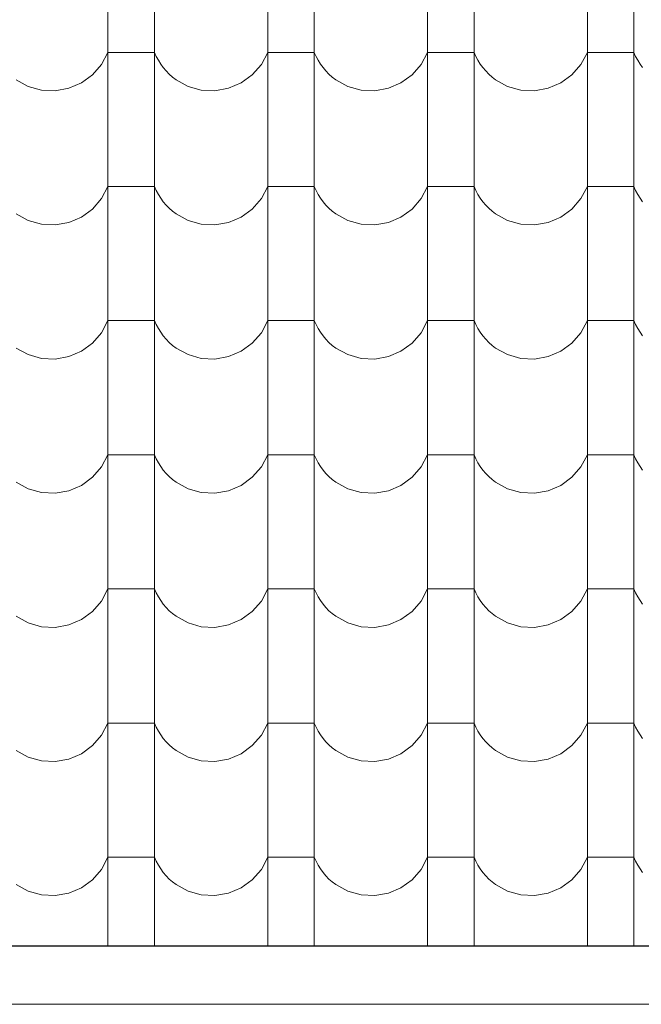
# Model space of a CAD drawing. Header units: millimetres. Extents: x -29624 to 9939, y -6894 to 6495.
# Tile 187 of 243: x 1245 to 1373, y -3588 to -3385. Entities that reach past the tile are written whole.
import ezdxf

# ---------------------------------------------------------------- set-up
doc = ezdxf.new("R2010")
doc.units = ezdxf.units.MM
doc.header["$MEASUREMENT"] = 0
doc.layers.add('810-G Ogólne', color=7, linetype='Continuous')
doc.layers.add('990-D Import IFC', color=7, linetype='Continuous')

# ---------------------------------------------------------------- blocks, each defined once
blk = doc.blocks.new('*X1822', base_point=(515069.4, 47309.9))
at = {"layer": '990-D Import IFC', "color": 251, "linetype": 'Continuous', "lineweight": 13, "true_color": 0x6a6a6a}
for p, q in [((522611.4, -17785.1), (522611.4, -18062.1)), ((522707.5, -17785.1), (522707.5, -18062.1)), ((522941.4, -17785.1), (522941.4, -18062.1)), ((523037.5, -17785.1), (523037.5, -18062.1)), ((523271.4, -17785.1), (523271.4, -18062.1)), ((523367.5, -17785.1), (523367.5, -18062.1)), ((523601.4, -17785.1), (523601.4, -18062.1)), ((523697.5, -17785.1), (523697.5, -18062.1)), ((522598.1, -17918.2), (522611.4, -17893.2)), ((522659.4, -17893.2), (522611.4, -17893.2)), ((522707.5, -17893.2), (522659.4, -17893.2)), ((522707.5, -17893.2), (522711.1, -17901.5)), ((522711.1, -17901.5), (522715.4, -17909.6)), ((522715.4, -17909.6), (522720.2, -17917.3)), ((522928.1, -17918.2), (522941.4, -17893.2)), ((522989.4, -17893.2), (522941.4, -17893.2)), ((523037.5, -17893.2), (522989.4, -17893.2)), ((523037.5, -17893.2), (523041.1, -17901.5)), ((523041.1, -17901.5), (523045.4, -17909.6)), ((523045.4, -17909.6), (523050.2, -17917.3)), ((523258.1, -17918.2), (523271.4, -17893.2)), ((523319.4, -17893.2), (523271.4, -17893.2)), ((523367.5, -17893.2), (523319.4, -17893.2)), ((523367.5, -17893.2), (523371.1, -17901.5)), ((523371.1, -17901.5), (523375.4, -17909.6)), ((523375.4, -17909.6), (523380.2, -17917.3)), ((523588.1, -17918.2), (523601.4, -17893.2)), ((523649.4, -17893.2), (523601.4, -17893.2)), ((523697.5, -17893.2), (523649.4, -17893.2)), ((523697.5, -17893.2), (523701.1, -17901.5)), ((523701.1, -17901.5), (523705.4, -17909.6)), ((523705.4, -17909.6), (523710.2, -17917.3)), ((522579.4, -17939.7), (522598.1, -17918.2)), ((522720.2, -17917.3), (522725.5, -17924.7)), ((522725.5, -17924.7), (522731.4, -17931.6)), ((522909.4, -17939.7), (522928.1, -17918.2)), ((523050.2, -17917.3), (523055.5, -17924.7)), ((523055.5, -17924.7), (523061.4, -17931.6)), ((523239.4, -17939.7), (523258.1, -17918.2)), ((523380.2, -17917.3), (523385.5, -17924.7)), ((523385.5, -17924.7), (523391.4, -17931.6)), ((523569.4, -17939.7), (523588.1, -17918.2)), ((523710.2, -17917.3), (523715.5, -17924.7)), ((522421.9, -17949.7), (522446.7, -17963.4)), ((522556.5, -17956.4), (522579.4, -17939.7)), ((522731.4, -17931.6), (522737.8, -17938.1)), ((522737.8, -17938.1), (522744.6, -17944.2)), ((522744.6, -17944.2), (522751.9, -17949.7)), ((522751.9, -17949.7), (522776.7, -17963.4)), ((522886.5, -17956.4), (522909.4, -17939.7)), ((523061.4, -17931.6), (523067.8, -17938.1)), ((523067.8, -17938.1), (523074.6, -17944.2)), ((523074.6, -17944.2), (523081.9, -17949.7)), ((523081.9, -17949.7), (523106.7, -17963.4)), ((523216.5, -17956.4), (523239.4, -17939.7)), ((523391.4, -17931.6), (523397.8, -17938.1)), ((523397.8, -17938.1), (523404.6, -17944.2)), ((523404.6, -17944.2), (523411.9, -17949.7)), ((523411.9, -17949.7), (523436.7, -17963.4)), ((523546.5, -17956.4), (523569.4, -17939.7)), ((522446.7, -17963.4), (522474.1, -17971.1)), ((522474.1, -17971.1), (522502.4, -17972.5)), ((522502.4, -17972.5), (522530.4, -17967.5)), ((522530.4, -17967.5), (522556.5, -17956.4)), ((522776.7, -17963.4), (522804.1, -17971.1)), ((522804.1, -17971.1), (522832.4, -17972.5)), ((522832.4, -17972.5), (522860.4, -17967.5)), ((522860.4, -17967.5), (522886.5, -17956.4)), ((523106.7, -17963.4), (523134.1, -17971.1)), ((523134.1, -17971.1), (523162.4, -17972.5)), ((523162.4, -17972.5), (523190.4, -17967.5)), ((523190.4, -17967.5), (523216.5, -17956.4)), ((523436.7, -17963.4), (523464.1, -17971.1)), ((523464.1, -17971.1), (523492.4, -17972.5)), ((523492.4, -17972.5), (523520.4, -17967.5)), ((523520.4, -17967.5), (523546.5, -17956.4)), ((522611.4, -18062.1), (522611.4, -18339.1)), ((522707.5, -18062.1), (522707.5, -18339.1)), ((522941.4, -18062.1), (522941.4, -18339.1)), ((523037.5, -18062.1), (523037.5, -18339.1)), ((523271.4, -18062.1), (523271.4, -18339.1)), ((523367.5, -18062.1), (523367.5, -18339.1)), ((523601.4, -18062.1), (523601.4, -18339.1)), ((523697.5, -18062.1), (523697.5, -18339.1)), ((522598.1, -18195.2), (522611.4, -18170.2)), ((522659.4, -18170.2), (522611.4, -18170.2)), ((522707.5, -18170.2), (522659.4, -18170.2)), ((522707.5, -18170.2), (522711.1, -18178.5)), ((522928.1, -18195.2), (522941.4, -18170.2)), ((522989.4, -18170.2), (522941.4, -18170.2)), ((523037.5, -18170.2), (522989.4, -18170.2)), ((523037.5, -18170.2), (523041.1, -18178.5)), ((523258.1, -18195.2), (523271.4, -18170.2)), ((523319.4, -18170.2), (523271.4, -18170.2)), ((523367.5, -18170.2), (523319.4, -18170.2)), ((523367.5, -18170.2), (523371.1, -18178.5)), ((523588.1, -18195.2), (523601.4, -18170.2)), ((523649.4, -18170.2), (523601.4, -18170.2)), ((523697.5, -18170.2), (523649.4, -18170.2)), ((523697.5, -18170.2), (523701.1, -18178.5)), ((522579.4, -18216.7), (522598.1, -18195.2)), ((522711.1, -18178.5), (522715.4, -18186.6)), ((522715.4, -18186.6), (522720.2, -18194.3)), ((522720.2, -18194.3), (522725.5, -18201.7)), ((522909.4, -18216.7), (522928.1, -18195.2)), ((523041.1, -18178.5), (523045.4, -18186.6)), ((523045.4, -18186.6), (523050.2, -18194.3)), ((523050.2, -18194.3), (523055.5, -18201.7)), ((523239.4, -18216.7), (523258.1, -18195.2)), ((523371.1, -18178.5), (523375.4, -18186.6)), ((523375.4, -18186.6), (523380.2, -18194.3)), ((523380.2, -18194.3), (523385.5, -18201.7)), ((523569.4, -18216.7), (523588.1, -18195.2)), ((523701.1, -18178.5), (523705.4, -18186.6)), ((523705.4, -18186.6), (523710.2, -18194.3)), ((523710.2, -18194.3), (523715.5, -18201.7)), ((522725.5, -18201.7), (522731.4, -18208.6)), ((522731.4, -18208.6), (522737.8, -18215.1)), ((522737.8, -18215.1), (522744.6, -18221.2)), ((523055.5, -18201.7), (523061.4, -18208.6)), ((523061.4, -18208.6), (523067.8, -18215.1)), ((523067.8, -18215.1), (523074.6, -18221.2)), ((523385.5, -18201.7), (523391.4, -18208.6)), ((523391.4, -18208.6), (523397.8, -18215.1)), ((523397.8, -18215.1), (523404.6, -18221.2)), ((522421.9, -18226.7), (522446.7, -18240.4)), ((522530.4, -18244.5), (522556.5, -18233.4)), ((522556.5, -18233.4), (522579.4, -18216.7)), ((522744.6, -18221.2), (522751.9, -18226.7)), ((522751.9, -18226.7), (522776.7, -18240.4)), ((522860.4, -18244.5), (522886.5, -18233.4)), ((522886.5, -18233.4), (522909.4, -18216.7)), ((523074.6, -18221.2), (523081.9, -18226.7)), ((523081.9, -18226.7), (523106.7, -18240.4)), ((523190.4, -18244.5), (523216.5, -18233.4)), ((523216.5, -18233.4), (523239.4, -18216.7)), ((523404.6, -18221.2), (523411.9, -18226.7)), ((523411.9, -18226.7), (523436.7, -18240.4)), ((523520.4, -18244.5), (523546.5, -18233.4)), ((523546.5, -18233.4), (523569.4, -18216.7)), ((522446.7, -18240.4), (522474.1, -18248.1)), ((522474.1, -18248.1), (522502.4, -18249.5)), ((522502.4, -18249.5), (522530.4, -18244.5)), ((522776.7, -18240.4), (522804.1, -18248.1)), ((522804.1, -18248.1), (522832.4, -18249.5)), ((522832.4, -18249.5), (522860.4, -18244.5)), ((523106.7, -18240.4), (523134.1, -18248.1)), ((523134.1, -18248.1), (523162.4, -18249.5)), ((523162.4, -18249.5), (523190.4, -18244.5)), ((523436.7, -18240.4), (523464.1, -18248.1)), ((523464.1, -18248.1), (523492.4, -18249.5)), ((523492.4, -18249.5), (523520.4, -18244.5)), ((522611.4, -18339.1), (522611.4, -18616.1)), ((522707.5, -18339.1), (522707.5, -18616.1)), ((522941.4, -18339.1), (522941.4, -18616.1)), ((523037.5, -18339.1), (523037.5, -18616.1)), ((523271.4, -18339.1), (523271.4, -18616.1)), ((523367.5, -18339.1), (523367.5, -18616.1)), ((523601.4, -18339.1), (523601.4, -18616.1)), ((523697.5, -18339.1), (523697.5, -18616.1)), ((522598.1, -18472.2), (522611.4, -18447.2)), ((522659.4, -18447.2), (522611.4, -18447.2)), ((522707.5, -18447.2), (522659.4, -18447.2)), ((522707.5, -18447.2), (522711.1, -18455.5)), ((522711.1, -18455.5), (522715.4, -18463.6)), ((522928.1, -18472.2), (522941.4, -18447.2)), ((522989.4, -18447.2), (522941.4, -18447.2)), ((523037.5, -18447.2), (522989.4, -18447.2)), ((523037.5, -18447.2), (523041.1, -18455.5)), ((523041.1, -18455.5), (523045.4, -18463.6)), ((523258.1, -18472.2), (523271.4, -18447.2)), ((523319.4, -18447.2), (523271.4, -18447.2)), ((523367.5, -18447.2), (523319.4, -18447.2)), ((523367.5, -18447.2), (523371.1, -18455.5)), ((523371.1, -18455.5), (523375.4, -18463.6)), ((523588.1, -18472.2), (523601.4, -18447.2)), ((523649.4, -18447.2), (523601.4, -18447.2)), ((523697.5, -18447.2), (523649.4, -18447.2)), ((523697.5, -18447.2), (523701.1, -18455.5)), ((523701.1, -18455.5), (523705.4, -18463.6)), ((522579.4, -18493.7), (522598.1, -18472.2)), ((522715.4, -18463.6), (522720.2, -18471.3)), ((522720.2, -18471.3), (522725.5, -18478.7)), ((522725.5, -18478.7), (522731.4, -18485.6)), ((522909.4, -18493.7), (522928.1, -18472.2)), ((523045.4, -18463.6), (523050.2, -18471.3)), ((523050.2, -18471.3), (523055.5, -18478.7)), ((523055.5, -18478.7), (523061.4, -18485.6)), ((523239.4, -18493.7), (523258.1, -18472.2)), ((523375.4, -18463.6), (523380.2, -18471.3)), ((523380.2, -18471.3), (523385.5, -18478.7)), ((523385.5, -18478.7), (523391.4, -18485.6)), ((523569.4, -18493.7), (523588.1, -18472.2)), ((523705.4, -18463.6), (523710.2, -18471.3)), ((523710.2, -18471.3), (523715.5, -18478.7)), ((522556.5, -18510.4), (522579.4, -18493.7)), ((522731.4, -18485.6), (522737.8, -18492.1)), ((522737.8, -18492.1), (522744.6, -18498.2)), ((522744.6, -18498.2), (522751.9, -18503.7)), ((522886.5, -18510.4), (522909.4, -18493.7)), ((523061.4, -18485.6), (523067.8, -18492.1)), ((523067.8, -18492.1), (523074.6, -18498.2)), ((523074.6, -18498.2), (523081.9, -18503.7)), ((523216.5, -18510.4), (523239.4, -18493.7)), ((523391.4, -18485.6), (523397.8, -18492.1)), ((523397.8, -18492.1), (523404.6, -18498.2)), ((523404.6, -18498.2), (523411.9, -18503.7)), ((523546.5, -18510.4), (523569.4, -18493.7)), ((522421.9, -18503.7), (522446.7, -18517.4)), ((522446.7, -18517.4), (522474.1, -18525.1)), ((522530.4, -18521.5), (522556.5, -18510.4)), ((522751.9, -18503.7), (522776.7, -18517.4)), ((522776.7, -18517.4), (522804.1, -18525.1)), ((522860.4, -18521.5), (522886.5, -18510.4)), ((523081.9, -18503.7), (523106.7, -18517.4)), ((523106.7, -18517.4), (523134.1, -18525.1)), ((523190.4, -18521.5), (523216.5, -18510.4)), ((523411.9, -18503.7), (523436.7, -18517.4)), ((523436.7, -18517.4), (523464.1, -18525.1)), ((523520.4, -18521.5), (523546.5, -18510.4)), ((522474.1, -18525.1), (522502.4, -18526.5)), ((522502.4, -18526.5), (522530.4, -18521.5)), ((522804.1, -18525.1), (522832.4, -18526.5)), ((522832.4, -18526.5), (522860.4, -18521.5)), ((523134.1, -18525.1), (523162.4, -18526.5)), ((523162.4, -18526.5), (523190.4, -18521.5)), ((523464.1, -18525.1), (523492.4, -18526.5)), ((523492.4, -18526.5), (523520.4, -18521.5)), ((522611.4, -18616.1), (522611.4, -18893.1)), ((522707.5, -18616.1), (522707.5, -18893.1)), ((522941.4, -18616.1), (522941.4, -18893.1)), ((523037.5, -18616.1), (523037.5, -18893.1)), ((523271.4, -18616.1), (523271.4, -18893.1)), ((523367.5, -18616.1), (523367.5, -18893.1)), ((523601.4, -18616.1), (523601.4, -18893.1)), ((523697.5, -18616.1), (523697.5, -18893.1)), ((522598.1, -18749.2), (522611.4, -18724.2)), ((522659.4, -18724.2), (522611.4, -18724.2)), ((522707.5, -18724.2), (522659.4, -18724.2)), ((522707.5, -18724.2), (522711.1, -18732.5)), ((522711.1, -18732.5), (522715.4, -18740.6)), ((522715.4, -18740.6), (522720.2, -18748.3)), ((522928.1, -18749.2), (522941.4, -18724.2)), ((522989.4, -18724.2), (522941.4, -18724.2)), ((523037.5, -18724.2), (522989.4, -18724.2)), ((523037.5, -18724.2), (523041.1, -18732.5)), ((523041.1, -18732.5), (523045.4, -18740.6)), ((523045.4, -18740.6), (523050.2, -18748.3)), ((523258.1, -18749.2), (523271.4, -18724.2)), ((523319.4, -18724.2), (523271.4, -18724.2)), ((523367.5, -18724.2), (523319.4, -18724.2)), ((523367.5, -18724.2), (523371.1, -18732.5)), ((523371.1, -18732.5), (523375.4, -18740.6)), ((523375.4, -18740.6), (523380.2, -18748.3)), ((523588.1, -18749.2), (523601.4, -18724.2)), ((523649.4, -18724.2), (523601.4, -18724.2)), ((523697.5, -18724.2), (523649.4, -18724.2)), ((523697.5, -18724.2), (523701.1, -18732.5)), ((523701.1, -18732.5), (523705.4, -18740.6)), ((523705.4, -18740.6), (523710.2, -18748.3)), ((522579.4, -18770.7), (522598.1, -18749.2)), ((522720.2, -18748.3), (522725.5, -18755.7)), ((522725.5, -18755.7), (522731.4, -18762.6)), ((522731.4, -18762.6), (522737.8, -18769.1)), ((522909.4, -18770.7), (522928.1, -18749.2)), ((523050.2, -18748.3), (523055.5, -18755.7)), ((523055.5, -18755.7), (523061.4, -18762.6)), ((523061.4, -18762.6), (523067.8, -18769.1)), ((523239.4, -18770.7), (523258.1, -18749.2)), ((523380.2, -18748.3), (523385.5, -18755.7)), ((523385.5, -18755.7), (523391.4, -18762.6)), ((523391.4, -18762.6), (523397.8, -18769.1)), ((523569.4, -18770.7), (523588.1, -18749.2)), ((523710.2, -18748.3), (523715.5, -18755.7)), ((522421.9, -18780.7), (522446.7, -18794.4)), ((522556.5, -18787.4), (522579.4, -18770.7)), ((522737.8, -18769.1), (522744.6, -18775.2)), ((522744.6, -18775.2), (522751.9, -18780.7)), ((522751.9, -18780.7), (522776.7, -18794.4)), ((522886.5, -18787.4), (522909.4, -18770.7)), ((523067.8, -18769.1), (523074.6, -18775.2)), ((523074.6, -18775.2), (523081.9, -18780.7)), ((523081.9, -18780.7), (523106.7, -18794.4)), ((523216.5, -18787.4), (523239.4, -18770.7)), ((523397.8, -18769.1), (523404.6, -18775.2)), ((523404.6, -18775.2), (523411.9, -18780.7)), ((523411.9, -18780.7), (523436.7, -18794.4)), ((523546.5, -18787.4), (523569.4, -18770.7)), ((522446.7, -18794.4), (522474.1, -18802.1)), ((522474.1, -18802.1), (522502.4, -18803.5)), ((522502.4, -18803.5), (522530.4, -18798.5)), ((522530.4, -18798.5), (522556.5, -18787.4)), ((522776.7, -18794.4), (522804.1, -18802.1)), ((522804.1, -18802.1), (522832.4, -18803.5)), ((522832.4, -18803.5), (522860.4, -18798.5)), ((522860.4, -18798.5), (522886.5, -18787.4)), ((523106.7, -18794.4), (523134.1, -18802.1)), ((523134.1, -18802.1), (523162.4, -18803.5)), ((523162.4, -18803.5), (523190.4, -18798.5)), ((523190.4, -18798.5), (523216.5, -18787.4)), ((523436.7, -18794.4), (523464.1, -18802.1)), ((523464.1, -18802.1), (523492.4, -18803.5)), ((523492.4, -18803.5), (523520.4, -18798.5)), ((523520.4, -18798.5), (523546.5, -18787.4)), ((522611.4, -18893.1), (522611.4, -19170.1)), ((522707.5, -18893.1), (522707.5, -19170.1)), ((522941.4, -18893.1), (522941.4, -19170.1)), ((523037.5, -18893.1), (523037.5, -19170.1)), ((523271.4, -18893.1), (523271.4, -19170.1)), ((523367.5, -18893.1), (523367.5, -19170.1)), ((523601.4, -18893.1), (523601.4, -19170.1)), ((523697.5, -18893.1), (523697.5, -19170.1)), ((522598.1, -19026.2), (522611.4, -19001.2)), ((522659.4, -19001.2), (522611.4, -19001.2)), ((522707.5, -19001.2), (522659.4, -19001.2)), ((522707.5, -19001.2), (522711.1, -19009.5)), ((522928.1, -19026.2), (522941.4, -19001.2)), ((522989.4, -19001.2), (522941.4, -19001.2)), ((523037.5, -19001.2), (522989.4, -19001.2)), ((523037.5, -19001.2), (523041.1, -19009.5)), ((523258.1, -19026.2), (523271.4, -19001.2)), ((523319.4, -19001.2), (523271.4, -19001.2)), ((523367.5, -19001.2), (523319.4, -19001.2)), ((523367.5, -19001.2), (523371.1, -19009.5)), ((523588.1, -19026.2), (523601.4, -19001.2)), ((523649.4, -19001.2), (523601.4, -19001.2)), ((523697.5, -19001.2), (523649.4, -19001.2)), ((523697.5, -19001.2), (523701.1, -19009.5)), ((522579.4, -19047.7), (522598.1, -19026.2)), ((522711.1, -19009.5), (522715.4, -19017.6)), ((522715.4, -19017.6), (522720.2, -19025.3)), ((522720.2, -19025.3), (522725.5, -19032.7)), ((522909.4, -19047.7), (522928.1, -19026.2)), ((523041.1, -19009.5), (523045.4, -19017.6)), ((523045.4, -19017.6), (523050.2, -19025.3)), ((523050.2, -19025.3), (523055.5, -19032.7)), ((523239.4, -19047.7), (523258.1, -19026.2)), ((523371.1, -19009.5), (523375.4, -19017.6)), ((523375.4, -19017.6), (523380.2, -19025.3)), ((523380.2, -19025.3), (523385.5, -19032.7)), ((523569.4, -19047.7), (523588.1, -19026.2)), ((523701.1, -19009.5), (523705.4, -19017.6)), ((523705.4, -19017.6), (523710.2, -19025.3)), ((523710.2, -19025.3), (523715.5, -19032.7)), ((522556.5, -19064.4), (522579.4, -19047.7)), ((522725.5, -19032.7), (522731.4, -19039.6)), ((522731.4, -19039.6), (522737.8, -19046.1)), ((522737.8, -19046.1), (522744.6, -19052.2)), ((522886.5, -19064.4), (522909.4, -19047.7)), ((523055.5, -19032.7), (523061.4, -19039.6)), ((523061.4, -19039.6), (523067.8, -19046.1)), ((523067.8, -19046.1), (523074.6, -19052.2)), ((523216.5, -19064.4), (523239.4, -19047.7)), ((523385.5, -19032.7), (523391.4, -19039.6)), ((523391.4, -19039.6), (523397.8, -19046.1)), ((523397.8, -19046.1), (523404.6, -19052.2)), ((523546.5, -19064.4), (523569.4, -19047.7)), ((522421.9, -19057.7), (522446.7, -19071.4)), ((522530.4, -19075.5), (522556.5, -19064.4)), ((522744.6, -19052.2), (522751.9, -19057.7)), ((522751.9, -19057.7), (522776.7, -19071.4)), ((522860.4, -19075.5), (522886.5, -19064.4)), ((523074.6, -19052.2), (523081.9, -19057.7)), ((523081.9, -19057.7), (523106.7, -19071.4)), ((523190.4, -19075.5), (523216.5, -19064.4)), ((523404.6, -19052.2), (523411.9, -19057.7)), ((523411.9, -19057.7), (523436.7, -19071.4)), ((523520.4, -19075.5), (523546.5, -19064.4)), ((522446.7, -19071.4), (522474.1, -19079.1)), ((522474.1, -19079.1), (522502.4, -19080.5)), ((522502.4, -19080.5), (522530.4, -19075.5)), ((522776.7, -19071.4), (522804.1, -19079.1)), ((522804.1, -19079.1), (522832.4, -19080.5)), ((522832.4, -19080.5), (522860.4, -19075.5)), ((523106.7, -19071.4), (523134.1, -19079.1)), ((523134.1, -19079.1), (523162.4, -19080.5)), ((523162.4, -19080.5), (523190.4, -19075.5)), ((523436.7, -19071.4), (523464.1, -19079.1)), ((523464.1, -19079.1), (523492.4, -19080.5)), ((523492.4, -19080.5), (523520.4, -19075.5)), ((522611.4, -19170.1), (522611.4, -19447.1)), ((522707.5, -19170.1), (522707.5, -19447.1)), ((522941.4, -19170.1), (522941.4, -19447.1)), ((523037.5, -19170.1), (523037.5, -19447.1)), ((523271.4, -19170.1), (523271.4, -19447.1)), ((523367.5, -19170.1), (523367.5, -19447.1)), ((523601.4, -19170.1), (523601.4, -19447.1)), ((523697.5, -19170.1), (523697.5, -19447.1)), ((522598.1, -19303.2), (522611.4, -19278.2)), ((522659.4, -19278.2), (522611.4, -19278.2)), ((522707.5, -19278.2), (522659.4, -19278.2)), ((522707.5, -19278.2), (522711.1, -19286.5)), ((522711.1, -19286.5), (522715.4, -19294.6)), ((522928.1, -19303.2), (522941.4, -19278.2)), ((522989.4, -19278.2), (522941.4, -19278.2)), ((523037.5, -19278.2), (522989.4, -19278.2)), ((523037.5, -19278.2), (523041.1, -19286.5)), ((523041.1, -19286.5), (523045.4, -19294.6)), ((523258.1, -19303.2), (523271.4, -19278.2)), ((523319.4, -19278.2), (523271.4, -19278.2)), ((523367.5, -19278.2), (523319.4, -19278.2)), ((523367.5, -19278.2), (523371.1, -19286.5)), ((523371.1, -19286.5), (523375.4, -19294.6)), ((523588.1, -19303.2), (523601.4, -19278.2)), ((523649.4, -19278.2), (523601.4, -19278.2)), ((523697.5, -19278.2), (523649.4, -19278.2)), ((523697.5, -19278.2), (523701.1, -19286.5)), ((523701.1, -19286.5), (523705.4, -19294.6)), ((522579.4, -19324.7), (522598.1, -19303.2)), ((522715.4, -19294.6), (522720.2, -19302.3)), ((522720.2, -19302.3), (522725.5, -19309.7)), ((522725.5, -19309.7), (522731.4, -19316.6)), ((522909.4, -19324.7), (522928.1, -19303.2)), ((523045.4, -19294.6), (523050.2, -19302.3)), ((523050.2, -19302.3), (523055.5, -19309.7)), ((523055.5, -19309.7), (523061.4, -19316.6)), ((523239.4, -19324.7), (523258.1, -19303.2)), ((523375.4, -19294.6), (523380.2, -19302.3)), ((523380.2, -19302.3), (523385.5, -19309.7)), ((523385.5, -19309.7), (523391.4, -19316.6)), ((523569.4, -19324.7), (523588.1, -19303.2)), ((523705.4, -19294.6), (523710.2, -19302.3)), ((523710.2, -19302.3), (523715.5, -19309.7)), ((522556.5, -19341.4), (522579.4, -19324.7)), ((522731.4, -19316.6), (522737.8, -19323.1)), ((522737.8, -19323.1), (522744.6, -19329.2)), ((522744.6, -19329.2), (522751.9, -19334.7)), ((522886.5, -19341.4), (522909.4, -19324.7)), ((523061.4, -19316.6), (523067.8, -19323.1)), ((523067.8, -19323.1), (523074.6, -19329.2)), ((523074.6, -19329.2), (523081.9, -19334.7)), ((523216.5, -19341.4), (523239.4, -19324.7)), ((523391.4, -19316.6), (523397.8, -19323.1)), ((523397.8, -19323.1), (523404.6, -19329.2)), ((523404.6, -19329.2), (523411.9, -19334.7)), ((523546.5, -19341.4), (523569.4, -19324.7)), ((522421.9, -19334.7), (522446.7, -19348.4)), ((522446.7, -19348.4), (522474.1, -19356.1)), ((522502.4, -19357.5), (522530.4, -19352.5)), ((522530.4, -19352.5), (522556.5, -19341.4)), ((522751.9, -19334.7), (522776.7, -19348.4)), ((522776.7, -19348.4), (522804.1, -19356.1)), ((522832.4, -19357.5), (522860.4, -19352.5)), ((522860.4, -19352.5), (522886.5, -19341.4)), ((523081.9, -19334.7), (523106.7, -19348.4)), ((523106.7, -19348.4), (523134.1, -19356.1)), ((523162.4, -19357.5), (523190.4, -19352.5)), ((523190.4, -19352.5), (523216.5, -19341.4)), ((523411.9, -19334.7), (523436.7, -19348.4)), ((523436.7, -19348.4), (523464.1, -19356.1)), ((523492.4, -19357.5), (523520.4, -19352.5)), ((523520.4, -19352.5), (523546.5, -19341.4)), ((522474.1, -19356.1), (522502.4, -19357.5)), ((522804.1, -19356.1), (522832.4, -19357.5)), ((523134.1, -19356.1), (523162.4, -19357.5)), ((523464.1, -19356.1), (523492.4, -19357.5)), ((522611.4, -19447.1), (522611.4, -19724.1)), ((522707.5, -19447.1), (522707.5, -19724.1)), ((522941.4, -19447.1), (522941.4, -19724.1)), ((523037.5, -19447.1), (523037.5, -19724.1)), ((523271.4, -19447.1), (523271.4, -19724.1)), ((523367.5, -19447.1), (523367.5, -19724.1)), ((523601.4, -19447.1), (523601.4, -19724.1)), ((523697.5, -19447.1), (523697.5, -19724.1)), ((522598.1, -19580.2), (522611.4, -19555.2)), ((522659.4, -19555.2), (522611.4, -19555.2)), ((522707.5, -19555.2), (522659.4, -19555.2)), ((522707.5, -19555.2), (522711.1, -19563.5)), ((522928.1, -19580.2), (522941.4, -19555.2)), ((522989.4, -19555.2), (522941.4, -19555.2)), ((523037.5, -19555.2), (522989.4, -19555.2)), ((523037.5, -19555.2), (523041.1, -19563.5)), ((523258.1, -19580.2), (523271.4, -19555.2)), ((523319.4, -19555.2), (523271.4, -19555.2)), ((523367.5, -19555.2), (523319.4, -19555.2)), ((523367.5, -19555.2), (523371.1, -19563.5)), ((523588.1, -19580.2), (523601.4, -19555.2)), ((523649.4, -19555.2), (523601.4, -19555.2)), ((523697.5, -19555.2), (523649.4, -19555.2)), ((523697.5, -19555.2), (523701.1, -19563.5)), ((522711.1, -19563.5), (522715.4, -19571.6)), ((522715.4, -19571.6), (522720.2, -19579.3)), ((523041.1, -19563.5), (523045.4, -19571.6)), ((523045.4, -19571.6), (523050.2, -19579.3)), ((523371.1, -19563.5), (523375.4, -19571.6)), ((523375.4, -19571.6), (523380.2, -19579.3)), ((523701.1, -19563.5), (523705.4, -19571.6)), ((523705.4, -19571.6), (523710.2, -19579.3)), ((522579.4, -19601.7), (522598.1, -19580.2)), ((522720.2, -19579.3), (522725.5, -19586.7)), ((522725.5, -19586.7), (522731.4, -19593.6)), ((522731.4, -19593.6), (522737.8, -19600.1)), ((522909.4, -19601.7), (522928.1, -19580.2)), ((523050.2, -19579.3), (523055.5, -19586.7)), ((523055.5, -19586.7), (523061.4, -19593.6)), ((523061.4, -19593.6), (523067.8, -19600.1)), ((523239.4, -19601.7), (523258.1, -19580.2)), ((523380.2, -19579.3), (523385.5, -19586.7)), ((523385.5, -19586.7), (523391.4, -19593.6)), ((523391.4, -19593.6), (523397.8, -19600.1)), ((523569.4, -19601.7), (523588.1, -19580.2)), ((523710.2, -19579.3), (523715.5, -19586.7)), ((522421.9, -19611.7), (522446.7, -19625.4)), ((522530.4, -19629.5), (522556.5, -19618.4)), ((522556.5, -19618.4), (522579.4, -19601.7)), ((522737.8, -19600.1), (522744.6, -19606.2)), ((522744.6, -19606.2), (522751.9, -19611.7)), ((522751.9, -19611.7), (522776.7, -19625.4)), ((522860.4, -19629.5), (522886.5, -19618.4)), ((522886.5, -19618.4), (522909.4, -19601.7)), ((523067.8, -19600.1), (523074.6, -19606.2)), ((523074.6, -19606.2), (523081.9, -19611.7)), ((523081.9, -19611.7), (523106.7, -19625.4)), ((523190.4, -19629.5), (523216.5, -19618.4)), ((523216.5, -19618.4), (523239.4, -19601.7)), ((523397.8, -19600.1), (523404.6, -19606.2)), ((523404.6, -19606.2), (523411.9, -19611.7)), ((523411.9, -19611.7), (523436.7, -19625.4)), ((523520.4, -19629.5), (523546.5, -19618.4)), ((523546.5, -19618.4), (523569.4, -19601.7)), ((522446.7, -19625.4), (522474.1, -19633.1)), ((522474.1, -19633.1), (522502.4, -19634.5)), ((522502.4, -19634.5), (522530.4, -19629.5)), ((522776.7, -19625.4), (522804.1, -19633.1)), ((522804.1, -19633.1), (522832.4, -19634.5)), ((522832.4, -19634.5), (522860.4, -19629.5)), ((523106.7, -19625.4), (523134.1, -19633.1)), ((523134.1, -19633.1), (523162.4, -19634.5)), ((523162.4, -19634.5), (523190.4, -19629.5)), ((523436.7, -19625.4), (523464.1, -19633.1)), ((523464.1, -19633.1), (523492.4, -19634.5)), ((523492.4, -19634.5), (523520.4, -19629.5)), ((522611.4, -19724.1), (522611.4, -19738.8)), ((522707.5, -19724.1), (522707.5, -19738.8)), ((522941.4, -19724.1), (522941.4, -19738.8)), ((523037.5, -19724.1), (523037.5, -19738.8)), ((523271.4, -19724.1), (523271.4, -19738.8)), ((523367.5, -19724.1), (523367.5, -19738.8)), ((523601.4, -19724.1), (523601.4, -19738.8)), ((523697.5, -19724.1), (523697.5, -19738.8))]:
    blk.add_line(p, q, dxfattribs=at)
blk = doc.blocks.new('Wypełnienie_6_3', base_point=(515069.4, 47309.9))
at = {"layer": '990-D Import IFC', "color": 251, "linetype": 'Continuous', "lineweight": 13, "true_color": 0x6a6a6a}
blk.add_blockref('*X1822', (515069.4, 47309.9), dxfattribs=at)

msp = doc.modelspace()

# ---------------------------------------------------------------- linework, layer by layer
at = {"layer": '810-G Ogólne', "color": 7, "linetype": 'Continuous', "lineweight": 25}
msp.add_line((4848.669, -3576.299), (812.669, -3576.299), dxfattribs=at)
at = {"layer": '990-D Import IFC', "color": 7, "linetype": 'Continuous', "lineweight": 13}
msp.add_lwpolyline([(1399.669, -3181.299), (824.669, -3576.299), (4836.669, -3576.299), (4292.669, -3181.299), (4232.373, -3225.08), (4233.306, -3181.299), (3972.204, -3181.299), (3972.204, -3221.126), (3916.26, -3221.126), (3916.26, -3181.299)], close=True, dxfattribs=at)
for points in [[(824.669, -3576.299), (4848.669, -3576.299, -0.1474768)], [(3839.295, -3588.299), (2898.056, -3588.299), (2898.056, -4434.702, -0.8167997), (2886.054, -4434.702), (2886.054, -3588.299), (2044.669, -3588.299), (2044.669, -3623.018), (2006.951, -3646.917), (2006.951, -4415.044), (2018.582, -4426.675), (2010.097, -4435.161), (1994.669, -4419.733), (1994.669, -3640.137), (2034.669, -3614.793), (2034.669, -3588.299), (884.669, -3588.299)]]:
    msp.add_lwpolyline(points, format="xyb", dxfattribs=at)

# ---------------------------------------------------------------- block references
at = {"layer": '990-D Import IFC', "color": 251, "linetype": 'Continuous', "lineweight": 13, "true_color": 0x6a6a6a, "xscale": 0.1, "yscale": 0.1, "zscale": 0.1}
msp.add_blockref('Wypełnienie_6_3', (508.562, 3128.573), dxfattribs=at)

doc.saveas('drawing.dxf')
